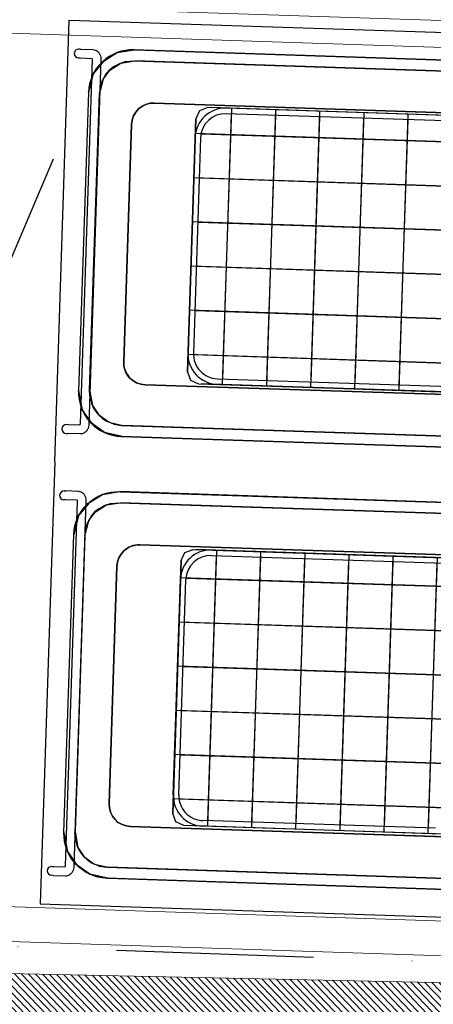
# Model space of a CAD drawing. Header units: millimetres. Extents: x 297264 to 416219, y -77299 to -23696.
# Tile 65 of 187: x 322587 to 322850, y -30238 to -29615. Entities that reach past the tile are written whole.
import ezdxf

# ---------------------------------------------------------------- set-up
doc = ezdxf.new("R2010")
doc.units = ezdxf.units.MM
doc.header["$LTSCALE"] = 2.5
doc.linetypes.add('CONTINUA', pattern=[0])
doc.linetypes.add('DASHDOTX2', pattern=[2, 1, -0.5, 0, -0.5])
for name, color, linetype, lineweight in [('A-WALL', 7, 'Continuous', 30), ('CKD Dimensions', 7, 'Continuous', 0), ('CKD Equipments', 252, 'Continuous', 0), ('HATCH LIGHT', 250, 'Continuous', 0)]:
    doc.layers.add(name, color=color, linetype=linetype, lineweight=lineweight)
for name, color, linetype in [('CKD-Hood', 1, 'Continuous'), ('IQ_200_3D', 1, 'Continuous'), ('IQ_204_2D', 7, 'CONTINUA')]:
    doc.layers.add(name, color=color, linetype=linetype)

# ---------------------------------------------------------------- blocks, each defined once
blk = doc.blocks.new('G$C90A9299F')
at = {"layer": 'CKD Equipments', "ltscale": 0.25}
h = blk.add_hatch(dxfattribs=at)
h.set_pattern_fill('ANSI31', color=4)
h.set_pattern_definition([(45, (-606493, 32858.5), (-2.24506403, 2.24506403), [])])
h.paths.add_polyline_path([(0, 880), (700, 880), (700, 0), (0, 0)])
h.paths.add_polyline_path([(30, 850), (670, 850), (670, 30), (30, 30)], flags=16)
blk.add_lwpolyline([(0, 880), (700, 880), (700, 0), (0, 0), (0, 880)], dxfattribs=at)
blk = doc.blocks.new('ELECTROLUX-MC7-FRYERTOP-800')
at = {"layer": 'IQ_200_3D'}
for p, q in [((314.5, -197.95, 870), (85.5, -197.95, 870)), ((314.5, -197.95, 830), (86.5, -197.95, 830)), ((314.5, -197.95, 790), (86.5, -197.95, 790)), ((314.5, -197.95, 750), (86.5, -197.95, 750)), ((86.5, -197.95, 895), (86.5, -197.95, 745)), ((86.5, -197.95, 895), (86.5, -197.95, 745)), ((98.88, -463.95, 745), (98.88, -197.95, 745)), ((138.88, -463.95, 745), (138.88, -197.95, 745)), ((165.7, -197.95, 895), (165.7, -197.95, 745)), ((178.88, -463.95, 745), (178.88, -197.95, 745)), ((204.45, -197.95, 895), (204.45, -197.95, 745)), ((218.88, -463.95, 745), (218.88, -197.95, 745)), ((244.45, -197.95, 895), (244.45, -197.95, 745)), ((258.88, -463.95, 745), (258.88, -197.95, 745)), ((284.28, -197.95, 895), (284.28, -197.95, 745)), ((298.88, -463.95, 745), (298.88, -197.95, 745)), ((314.5, -197.95, 895), (314.5, -197.95, 745)), ((314.5, -197.95, 895), (314.5, -197.95, 745)), ((485.5, -197.95, 870), (714.5, -197.95, 870)), ((485.5, -197.95, 830), (713.5, -197.95, 830)), ((485.5, -197.95, 790), (713.5, -197.95, 790)), ((485.5, -197.95, 750), (713.5, -197.95, 750)), ((485.5, -197.95, 895), (485.5, -197.95, 745)), ((485.5, -197.95, 895), (485.5, -197.95, 745)), ((501.12, -463.95, 745), (501.12, -197.95, 745)), ((515.72, -197.95, 895), (515.72, -197.95, 745)), ((541.12, -463.95, 745), (541.12, -197.95, 745)), ((555.55, -197.95, 895), (555.55, -197.95, 745)), ((581.12, -463.95, 745), (581.12, -197.95, 745)), ((595.55, -197.95, 895), (595.55, -197.95, 745)), ((621.12, -463.95, 745), (621.12, -197.95, 745)), ((634.3, -197.95, 895), (634.3, -197.95, 745)), ((661.12, -463.95, 745), (661.12, -197.95, 745)), ((701.12, -463.95, 745), (701.12, -197.95, 745)), ((713.5, -197.95, 895), (713.5, -197.95, 745)), ((713.5, -197.95, 895), (713.5, -197.95, 745)), ((75, -450.95, 870), (75, -210.95, 870)), ((75, -450.95, 750), (75, -210.95, 750)), ((75, -450.95, 790), (75, -210.95, 790)), ((75, -450.95, 830), (75, -210.95, 830)), ((75, -210.95, 895), (75, -210.95, 745)), ((75, -210.95, 895), (75, -210.95, 745)), ((325, -450.95, 870), (325, -210.95, 870)), ((325, -450.95, 750), (325, -210.95, 750)), ((325, -450.95, 790), (325, -210.95, 790)), ((325, -450.95, 830), (325, -210.95, 830)), ((325, -210.95, 895), (325, -210.95, 745)), ((475, -450.95, 870), (475, -210.95, 870)), ((475, -450.95, 750), (475, -210.95, 750)), ((475, -450.95, 790), (475, -210.95, 790)), ((475, -450.95, 830), (475, -210.95, 830)), ((475, -210.95, 895), (475, -210.95, 745)), ((725, -450.95, 870), (725, -210.95, 870)), ((725, -450.95, 750), (725, -210.95, 750)), ((725, -450.95, 790), (725, -210.95, 790)), ((725, -450.95, 830), (725, -210.95, 830)), ((725, -210.95, 895), (725, -210.95, 745)), ((725, -210.95, 895), (725, -210.95, 745)), ((75, -229.96, 745), (325, -229.96, 745)), ((725, -229.96, 745), (475, -229.96, 745)), ((75, -250.95, 895), (75, -250.95, 745)), ((325, -250.95, 895), (325, -250.95, 745)), ((475, -250.95, 895), (475, -250.95, 745)), ((725, -250.95, 895), (725, -250.95, 745)), ((75, -269.96, 745), (325, -269.96, 745)), ((725, -269.96, 745), (475, -269.96, 745)), ((75, -290.95, 895), (75, -290.95, 745)), ((325, -290.95, 895), (325, -290.95, 745)), ((475, -290.95, 895), (475, -290.95, 745)), ((725, -290.95, 895), (725, -290.95, 745)), ((75, -309.96, 745), (325, -309.96, 745)), ((725, -309.96, 745), (475, -309.96, 745)), ((75, -330.95, 895), (75, -330.95, 745)), ((325, -330.95, 895), (325, -330.95, 745)), ((475, -330.95, 895), (475, -330.95, 745)), ((725, -330.95, 895), (725, -330.95, 745)), ((75, -349.96, 745), (325, -349.96, 745)), ((725, -349.96, 745), (475, -349.96, 745)), ((75, -370.95, 895), (75, -370.95, 745)), ((325, -370.95, 895), (325, -370.95, 745)), ((475, -370.95, 895), (475, -370.95, 745)), ((725, -370.95, 895), (725, -370.95, 745)), ((75, -389.96, 745), (325, -389.96, 745)), ((725, -389.96, 745), (475, -389.96, 745)), ((75, -410.95, 895), (75, -410.95, 745)), ((325, -410.95, 895), (325, -410.95, 745)), ((475, -410.95, 895), (475, -410.95, 745)), ((725, -410.95, 895), (725, -410.95, 745)), ((75, -429.96, 745), (325, -429.96, 745))]:
    blk.add_line(p, q, dxfattribs=at)
for points, elevation in [([(75, -208.45), (78.08, -201.03), (85.5, -197.95), (314.5, -197.95), (321.92, -201.03), (325, -208.45), (325, -453.45), (321.92, -460.88), (314.5, -463.95), (85.5, -463.95), (78.08, -460.88), (75, -453.45)], 745), ([(75, -208.45), (78.08, -201.03), (85.5, -197.95), (314.5, -197.95), (321.92, -201.03), (325, -208.45), (325, -453.45), (321.92, -460.88), (314.5, -463.95), (85.5, -463.95), (78.08, -460.88), (75, -453.45)], 895), ([(725, -208.45), (721.92, -201.03), (714.5, -197.95), (485.5, -197.95), (478.08, -201.03), (475, -208.45), (475, -453.45), (478.08, -460.88), (485.5, -463.95), (714.5, -463.95), (721.92, -460.88), (725, -453.45)], 745), ([(725, -208.45), (721.92, -201.03), (714.5, -197.95), (485.5, -197.95), (478.08, -201.03), (475, -208.45), (475, -453.45), (478.08, -460.88), (485.5, -463.95), (714.5, -463.95), (721.92, -460.88), (725, -453.45)], 895)]:
    blk.add_lwpolyline(points, close=True, dxfattribs=dict(at, elevation=elevation))
for points, invisible_edges in [([(65, -100, 900), (335, -100, 900), (400, -80.5, 900), (0, -80.5, 900)], 11), ([(65, -100, 900), (47.95, -103.82, 900), (42.33, -107.77, 900), (0, -80.5, 900)], 12), ([(42.33, -107.77, 900), (36.72, -111.72, 900), (28.04, -124.69, 900), (0, -80.5, 900)], 12), ([(28.04, -124.69, 900), (25, -140, 900), (0, -80.5, 900)], 10), ([(25, -140, 900), (0, -80.5, 900), (0, -655, 900), (25, -565, 900)], 5), ([(335, -100, 900), (352.05, -103.82, 900), (357.67, -107.77, 900), (400, -80.5, 900)], 12), ([(357.67, -107.77, 900), (363.28, -111.72, 900), (371.96, -124.69, 900), (400, -80.5, 900)], 12), ([(371.96, -124.69, 900), (375, -140, 900), (400, -80.5, 900)], 14), ([(375, -140, 900), (400, -80.5, 900), (400, -655, 900), (375, -565, 900)], 7), ([(735, -100, 900), (465, -100, 900), (400, -80.5, 900), (800, -80.5, 900)], 11), ([(465, -100, 900), (447.95, -103.82, 900), (442.33, -107.77, 900), (400, -80.5, 900)], 12), ([(442.33, -107.77, 900), (436.72, -111.72, 900), (428.04, -124.69, 900), (400, -80.5, 900)], 12), ([(428.04, -124.69, 900), (425, -140, 900), (400, -80.5, 900)], 14), ([(425, -140, 900), (400, -80.5, 900), (400, -655, 900), (425, -565, 900)], 7), ([(735, -100, 900), (752.05, -103.82, 900), (757.67, -107.77, 900), (800, -80.5, 900)], 12), ([(757.67, -107.77, 900), (763.28, -111.72, 900), (771.96, -124.69, 900), (800, -80.5, 900)], 12), ([(771.96, -124.69, 900), (775, -140, 900), (800, -80.5, 900)], 10), ([(775, -140, 900), (800, -80.5, 900), (800, -655, 900), (775, -565, 900)], 5), ([(52.08, -113.14, 890), (43.99, -118.82, 890), (35.68, -113.27, 900), (47.95, -103.82, 900)], 10), ([(66.11, -110, 890), (52.08, -113.14, 890), (47.95, -103.82, 900), (65, -100, 900)], 10), ([(335, -100, 900), (333.89, -110, 890), (66.11, -110, 890), (65, -100, 900)], 5), ([(333.89, -110, 890), (347.92, -113.14, 890), (352.05, -103.82, 900), (335, -100, 900)], 10), ([(347.92, -113.14, 890), (356.01, -118.82, 890), (364.32, -113.27, 900), (352.05, -103.82, 900)], 10), ([(452.08, -113.14, 890), (443.99, -118.82, 890), (435.68, -113.27, 900), (447.95, -103.82, 900)], 10), ([(466.11, -110, 890), (452.08, -113.14, 890), (447.95, -103.82, 900), (465, -100, 900)], 10), ([(465, -100, 900), (466.11, -110, 890), (733.89, -110, 890), (735, -100, 900)], 5), ([(733.89, -110, 890), (747.92, -113.14, 890), (752.05, -103.82, 900), (735, -100, 900)], 10), ([(747.92, -113.14, 890), (756.01, -118.82, 890), (764.32, -113.27, 900), (752.05, -103.82, 900)], 10), ([(43.99, -118.82, 890), (37.46, -128.59, 890), (28.04, -124.69, 900), (35.68, -113.27, 900)], 10), ([(43.79, -118.79, 890), (78.36, -145.86, 890), (81.39, -143.37, 890), (48.33, -115.06, 890)], 5), ([(81.39, -143.37, 890), (48.33, -115.06, 890), (53.52, -112.28, 890), (84.85, -141.52, 890)], 5), ([(53.52, -112.28, 890), (84.85, -141.52, 890), (88.6, -140.38, 890), (59.15, -110.58, 890)], 5), ([(88.6, -140.38, 890), (59.15, -110.58, 890), (65, -110, 890), (92.5, -140, 890)], 5), ([(65, -110, 890), (92.5, -140, 890), (307.5, -140, 890), (335, -110, 890)], 5), ([(311.4, -140.38, 890), (340.85, -110.58, 890), (335, -110, 890), (307.5, -140, 890)], 5), ([(311.4, -140.38, 890), (340.85, -110.58, 890), (335, -110, 890), (307.5, -140, 890)], 5), ([(346.48, -112.28, 890), (315.15, -141.52, 890), (311.4, -140.38, 890), (340.85, -110.58, 890)], 5), ([(346.48, -112.28, 890), (315.15, -141.52, 890), (311.4, -140.38, 890), (340.85, -110.58, 890)], 5), ([(318.61, -143.37, 890), (351.67, -115.06, 890), (346.48, -112.28, 890), (315.15, -141.52, 890)], 5), ([(356.21, -118.79, 890), (321.64, -145.86, 890), (318.61, -143.37, 890), (351.67, -115.06, 890)], 5), ([(356.01, -118.82, 890), (362.54, -128.59, 890), (371.96, -124.69, 900), (364.32, -113.27, 900)], 10), ([(443.99, -118.82, 890), (437.46, -128.59, 890), (428.04, -124.69, 900), (435.68, -113.27, 900)], 10), ([(443.79, -118.79, 890), (478.36, -145.86, 890), (481.39, -143.37, 890), (448.33, -115.06, 890)], 5), ([(481.39, -143.37, 890), (448.33, -115.06, 890), (453.52, -112.28, 890), (484.85, -141.52, 890)], 5), ([(453.52, -112.28, 890), (484.85, -141.52, 890), (488.6, -140.38, 890), (459.15, -110.58, 890)], 5), ([(453.52, -112.28, 890), (484.85, -141.52, 890), (488.6, -140.38, 890), (459.15, -110.58, 890)], 5), ([(488.6, -140.38, 890), (459.15, -110.58, 890), (465, -110, 890), (492.5, -140, 890)], 5), ([(488.6, -140.38, 890), (459.15, -110.58, 890), (465, -110, 890), (492.5, -140, 890)], 5), ([(735, -110, 890), (707.5, -140, 890), (492.5, -140, 890), (465, -110, 890)], 5), ([(711.4, -140.38, 890), (740.85, -110.58, 890), (735, -110, 890), (707.5, -140, 890)], 5), ([(746.48, -112.28, 890), (715.15, -141.52, 890), (711.4, -140.38, 890), (740.85, -110.58, 890)], 5), ([(718.61, -143.37, 890), (751.67, -115.06, 890), (746.48, -112.28, 890), (715.15, -141.52, 890)], 5), ([(756.21, -118.79, 890), (721.64, -145.86, 890), (718.61, -143.37, 890), (751.67, -115.06, 890)], 5), ([(756.01, -118.82, 890), (762.54, -128.59, 890), (771.96, -124.69, 900), (764.32, -113.27, 900)], 10), ([(37.46, -128.59, 890), (35, -140.98, 890), (25, -140.98, 900), (28.04, -124.69, 900)], 10), ([(38.29, -126.34, 890), (74.02, -152.35, 890), (75.87, -148.89, 890), (40.74, -122.35, 890)], 5), ([(75.87, -148.89, 890), (40.74, -122.35, 890), (43.79, -118.79, 890), (78.36, -145.86, 890)], 5), ([(324.13, -148.89, 890), (359.26, -122.35, 890), (356.21, -118.79, 890), (321.64, -145.86, 890)], 5), ([(361.71, -126.34, 890), (325.98, -152.35, 890), (324.13, -148.89, 890), (359.26, -122.35, 890)], 5), ([(362.54, -128.59, 890), (365, -140.98, 890), (375, -140.98, 900), (371.96, -124.69, 900)], 10), ([(437.46, -128.59, 890), (435, -140.98, 890), (425, -140.98, 900), (428.04, -124.69, 900)], 10), ([(438.29, -126.34, 890), (474.02, -152.35, 890), (475.87, -148.89, 890), (440.74, -122.35, 890)], 5), ([(475.87, -148.89, 890), (440.74, -122.35, 890), (443.79, -118.79, 890), (478.36, -145.86, 890)], 5), ([(724.13, -148.89, 890), (759.26, -122.35, 890), (756.21, -118.79, 890), (721.64, -145.86, 890)], 5), ([(761.71, -126.34, 890), (725.98, -152.35, 890), (724.13, -148.89, 890), (759.26, -122.35, 890)], 5), ([(762.54, -128.59, 890), (765, -140.98, 890), (775, -140.98, 900), (771.96, -124.69, 900)], 10), ([(35, -140, 890), (72.5, -160, 890), (72.88, -156.1, 890), (35.83, -132.97, 890)], 5), ([(72.88, -156.1, 890), (35.83, -132.97, 890), (38.29, -126.34, 890), (74.02, -152.35, 890)], 5), ([(327.12, -156.1, 890), (364.17, -132.97, 890), (361.71, -126.34, 890), (325.98, -152.35, 890)], 5), ([(365, -140, 890), (327.5, -160, 890), (327.12, -156.1, 890), (364.17, -132.97, 890)], 5), ([(435, -140, 890), (472.5, -160, 890), (472.88, -156.1, 890), (435.83, -132.97, 890)], 5), ([(472.88, -156.1, 890), (435.83, -132.97, 890), (438.29, -126.34, 890), (474.02, -152.35, 890)], 5), ([(727.12, -156.1, 890), (764.17, -132.97, 890), (761.71, -126.34, 890), (725.98, -152.35, 890)], 5), ([(765, -140, 890), (727.5, -160, 890), (727.12, -156.1, 890), (764.17, -132.97, 890)], 5), ([(35, -140.98, 890), (25, -140.98, 900), (25, -564.02, 900), (35, -564.02, 890)], 5), ([(72.5, -160, 890), (35, -140, 890), (35, -565, 890), (72.5, -500, 890)], 5), ([(84.85, -141.52, 730), (315.15, -141.52, 730), (318.61, -143.37, 730), (81.39, -143.37, 730)], 5), ([(81.39, -143.37, 890), (81.39, -143.37, 730), (84.85, -141.52, 730), (84.85, -141.52, 890)], 5), ([(311.4, -140.38, 730), (88.6, -140.38, 730), (84.85, -141.52, 730), (315.15, -141.52, 730)], 5), ([(84.85, -141.52, 730), (84.85, -141.52, 890), (88.6, -140.38, 890), (88.6, -140.38, 730)], 5), ([(92.5, -140, 730), (307.5, -140, 730), (311.4, -140.38, 730), (88.6, -140.38, 730)], 4), ([(88.6, -140.38, 890), (88.6, -140.38, 730), (92.5, -140, 730), (92.5, -140, 890)], 1), ([(311.4, -140.38, 890), (311.4, -140.38, 730), (307.5, -140, 730), (307.5, -140, 890)], 1), ([(315.15, -141.52, 730), (315.15, -141.52, 890), (311.4, -140.38, 890), (311.4, -140.38, 730)], 5), ([(318.61, -143.37, 890), (318.61, -143.37, 730), (315.15, -141.52, 730), (315.15, -141.52, 890)], 5), ([(327.5, -160, 890), (365, -140, 890), (365, -565, 890), (327.5, -500, 890)], 5), ([(365, -140.98, 890), (375, -140.98, 900), (375, -564.02, 900), (365, -564.02, 890)], 5), ([(435, -140.98, 890), (425, -140.98, 900), (425, -564.02, 900), (435, -564.02, 890)], 5), ([(472.5, -160, 890), (435, -140, 890), (435, -565, 890), (472.5, -500, 890)], 5), ([(715.15, -141.52, 730), (484.85, -141.52, 730), (481.39, -143.37, 730), (718.61, -143.37, 730)], 5), ([(481.39, -143.37, 890), (481.39, -143.37, 730), (484.85, -141.52, 730), (484.85, -141.52, 890)], 5), ([(488.6, -140.38, 730), (711.4, -140.38, 730), (715.15, -141.52, 730), (484.85, -141.52, 730)], 5), ([(484.85, -141.52, 730), (484.85, -141.52, 890), (488.6, -140.38, 890), (488.6, -140.38, 730)], 5), ([(707.5, -140, 730), (492.5, -140, 730), (488.6, -140.38, 730), (711.4, -140.38, 730)], 4), ([(488.6, -140.38, 890), (488.6, -140.38, 730), (492.5, -140, 730), (492.5, -140, 890)], 1), ([(711.4, -140.38, 890), (711.4, -140.38, 730), (707.5, -140, 730), (707.5, -140, 890)], 1), ([(715.15, -141.52, 730), (715.15, -141.52, 890), (711.4, -140.38, 890), (711.4, -140.38, 730)], 5), ([(718.61, -143.37, 890), (718.61, -143.37, 730), (715.15, -141.52, 730), (715.15, -141.52, 890)], 5), ([(727.5, -160, 890), (765, -140, 890), (765, -565, 890), (727.5, -500, 890)], 5), ([(765, -140.98, 890), (775, -140.98, 900), (775, -564.02, 900), (765, -564.02, 890)], 5), ([(324.13, -148.89, 730), (75.87, -148.89, 730), (74.02, -152.35, 730), (325.98, -152.35, 730)], 5), ([(74.02, -152.35, 730), (74.02, -152.35, 890), (75.87, -148.89, 890), (75.87, -148.89, 730)], 5), ([(78.36, -145.86, 730), (321.64, -145.86, 730), (324.13, -148.89, 730), (75.87, -148.89, 730)], 5), ([(75.87, -148.89, 890), (75.87, -148.89, 730), (78.36, -145.86, 730), (78.36, -145.86, 890)], 5), ([(318.61, -143.37, 730), (81.39, -143.37, 730), (78.36, -145.86, 730), (321.64, -145.86, 730)], 5), ([(78.36, -145.86, 730), (78.36, -145.86, 890), (81.39, -143.37, 890), (81.39, -143.37, 730)], 5), ([(321.64, -145.86, 730), (321.64, -145.86, 890), (318.61, -143.37, 890), (318.61, -143.37, 730)], 5), ([(324.13, -148.89, 890), (324.13, -148.89, 730), (321.64, -145.86, 730), (321.64, -145.86, 890)], 5), ([(325.98, -152.35, 730), (325.98, -152.35, 890), (324.13, -148.89, 890), (324.13, -148.89, 730)], 5), ([(475.87, -148.89, 730), (724.13, -148.89, 730), (725.98, -152.35, 730), (474.02, -152.35, 730)], 5), ([(474.02, -152.35, 730), (474.02, -152.35, 890), (475.87, -148.89, 890), (475.87, -148.89, 730)], 5), ([(721.64, -145.86, 730), (478.36, -145.86, 730), (475.87, -148.89, 730), (724.13, -148.89, 730)], 5), ([(475.87, -148.89, 890), (475.87, -148.89, 730), (478.36, -145.86, 730), (478.36, -145.86, 890)], 5), ([(481.39, -143.37, 730), (718.61, -143.37, 730), (721.64, -145.86, 730), (478.36, -145.86, 730)], 5), ([(478.36, -145.86, 730), (478.36, -145.86, 890), (481.39, -143.37, 890), (481.39, -143.37, 730)], 5), ([(721.64, -145.86, 730), (721.64, -145.86, 890), (718.61, -143.37, 890), (718.61, -143.37, 730)], 5), ([(724.13, -148.89, 890), (724.13, -148.89, 730), (721.64, -145.86, 730), (721.64, -145.86, 890)], 5), ([(725.98, -152.35, 730), (725.98, -152.35, 890), (724.13, -148.89, 890), (724.13, -148.89, 730)], 5), ([(327.12, -156.1, 730), (72.88, -156.1, 730), (72.5, -160, 730), (327.5, -160, 730)], 5), ([(72.5, -160, 730), (72.5, -160, 890), (72.88, -156.1, 890), (72.88, -156.1, 730)], 4), ([(72.5, -500, 730), (327.5, -500, 730), (327.5, -160, 730), (72.5, -160, 730)], 5), ([(72.5, -160, 890), (72.5, -160, 730), (72.5, -500, 730), (72.5, -500, 890)], 1), ([(74.02, -152.35, 730), (325.98, -152.35, 730), (327.12, -156.1, 730), (72.88, -156.1, 730)], 5), ([(72.88, -156.1, 890), (72.88, -156.1, 730), (74.02, -152.35, 730), (74.02, -152.35, 890)], 5), ([(327.12, -156.1, 890), (327.12, -156.1, 730), (325.98, -152.35, 730), (325.98, -152.35, 890)], 5), ([(327.5, -160, 730), (327.5, -160, 890), (327.12, -156.1, 890), (327.12, -156.1, 730)], 4), ([(327.5, -160, 890), (327.5, -160, 730), (327.5, -500, 730), (327.5, -500, 890)], 1), ([(472.88, -156.1, 730), (727.12, -156.1, 730), (727.5, -160, 730), (472.5, -160, 730)], 5), ([(472.5, -160, 730), (472.5, -160, 890), (472.88, -156.1, 890), (472.88, -156.1, 730)], 4), ([(727.5, -500, 730), (472.5, -500, 730), (472.5, -160, 730), (727.5, -160, 730)], 5), ([(472.5, -160, 890), (472.5, -160, 730), (472.5, -500, 730), (472.5, -500, 890)], 1), ([(725.98, -152.35, 730), (474.02, -152.35, 730), (472.88, -156.1, 730), (727.12, -156.1, 730)], 5), ([(472.88, -156.1, 890), (472.88, -156.1, 730), (474.02, -152.35, 730), (474.02, -152.35, 890)], 5), ([(727.12, -156.1, 890), (727.12, -156.1, 730), (725.98, -152.35, 730), (725.98, -152.35, 890)], 5), ([(727.5, -160, 730), (727.5, -160, 890), (727.12, -156.1, 890), (727.12, -156.1, 730)], 4), ([(727.5, -160, 890), (727.5, -160, 730), (727.5, -500, 730), (727.5, -500, 890)], 1)]:
    blk.add_3dface(points, dxfattribs=dict(at, invisible_edges=invisible_edges))
for points in [[(92.5, -140, 890), (92.5, -140, 730), (307.5, -140, 730), (307.5, -140, 890)], [(707.5, -140, 890), (707.5, -140, 730), (492.5, -140, 730), (492.5, -140, 890)]]:
    blk.add_3dface(points, dxfattribs=at)
at = {"layer": 'IQ_204_2D'}
for p, q in [((26, -91.46), (26, -90)), ((26, -91.46), (26, -102.78)), ((34, -90), (34, -91.46)), ((34, -91.46), (34, -102.13)), ((366, -91.46), (366, -90)), ((366, -102.13), (366, -91.46)), ((374, -90), (374, -91.46)), ((374, -102.78), (374, -91.46)), ((426, -90), (426, -91.46)), ((426, -102.78), (426, -91.46)), ((434, -91.46), (434, -90)), ((434, -102.13), (434, -91.46)), ((766, -90), (766, -91.46)), ((766, -91.46), (766, -102.13)), ((774, -91.46), (774, -90)), ((774, -91.46), (774, -102.78)), ((35, -102.31), (365, -102.31)), ((765, -102.31), (435, -102.31)), ((35, -110.31), (365, -110.31)), ((765, -110.31), (435, -110.31)), ((98.88, -202.89), (98.88, -458.66)), ((138.88, -202.89), (138.88, -458.95)), ((178.88, -202.89), (178.88, -458.95)), ((218.88, -202.89), (218.88, -458.95)), ((258.88, -202.89), (258.88, -458.95)), ((298.88, -202.89), (298.88, -458.91)), ((501.12, -202.89), (501.12, -458.91)), ((541.12, -202.89), (541.12, -458.95)), ((581.12, -202.89), (581.12, -458.95)), ((621.12, -202.89), (621.12, -458.95)), ((661.12, -202.89), (661.12, -458.95)), ((701.12, -202.89), (701.12, -458.66)), ((80, -229.96), (320, -229.96)), ((720, -229.96), (480, -229.96)), ((80, -269.96), (320, -269.96)), ((720, -269.96), (480, -269.96)), ((80, -309.96), (320, -309.96)), ((720, -309.96), (480, -309.96)), ((80, -349.96), (320, -349.96)), ((720, -349.96), (480, -349.96)), ((80, -389.96), (320, -389.96)), ((720, -389.96), (480, -389.96)), ((80, -429.96), (320, -429.96))]:
    blk.add_line(p, q, dxfattribs=at)
at = {"layer": 'IQ_204_2D', "linetype": 'Continuous'}
for p, q in [((102.5, -197.89), (297.5, -197.89)), ((102.5, -202.89), (297.5, -202.89)), ((697.5, -197.89), (502.5, -197.89)), ((697.5, -202.89), (502.5, -202.89)), ((75, -436.45), (75, -225.39)), ((80, -436.45), (80, -225.39)), ((320, -225.39), (320, -436.45)), ((325, -225.39), (325, -436.45)), ((475, -225.39), (475, -436.45)), ((480, -225.39), (480, -436.45)), ((720, -436.45), (720, -225.39)), ((725, -436.45), (725, -225.39))]:
    blk.add_line(p, q, dxfattribs=at)
at = {"layer": 'IQ_204_2D'}
for points in [[(375, -140), (375, -565, -0.414214), (335, -605), (65, -605, -0.414214), (25, -565), (25, -140, -0.414214), (65, -100), (335, -100, -0.414214)], [(425, -140), (425, -565, 0.414214), (465, -605), (735, -605, 0.414214), (775, -565), (775, -140, 0.414214), (735, -100), (465, -100, 0.414214)], [(92.5, -520), (307.5, -520, 0.414214), (327.5, -500), (327.5, -160, 0.414214), (307.5, -140), (92.5, -140, 0.414214), (72.5, -160), (72.5, -500, 0.414214)], [(707.5, -520), (492.5, -520, -0.414214), (472.5, -500), (472.5, -160, -0.414214), (492.5, -140), (707.5, -140, -0.414214), (727.5, -160), (727.5, -500, -0.414214)]]:
    blk.add_lwpolyline(points, format="xyb", close=True, dxfattribs=at)
for centre in [(30, -90), (370, -90), (430, -90), (770, -90)]:
    blk.add_arc(centre, 4, 0, 180, dxfattribs=at)
at = {"layer": 'IQ_204_2D', "linetype": 'Continuous'}
for centre, radius, start, end in [((102.5, -225.39), 27.5, 90, 180), ((102.5, -225.39), 22.5, 90, 180), ((297.5, -225.39), 27.5, 0, 90), ((297.5, -225.39), 22.5, 0, 90), ((502.5, -225.39), 27.5, 90, 180), ((502.5, -225.39), 22.5, 90, 180), ((697.5, -225.39), 27.5, 0, 90), ((697.5, -225.39), 22.5, 0, 90)]:
    blk.add_arc(centre, radius, start, end, dxfattribs=at)
at = {"layer": 'IQ_204_2D'}
for centre, major_axis, start_param, end_param in [((30, -91.46), (4, 0), 0, 0.00009), ((370, -91.46), (-4, 0), 0, 0.00009), ((370, -91.46), (-4, 0), 3.141503, 3.141548)]:
    blk.add_ellipse(centre, major_axis=major_axis, ratio=0.707107, start_param=start_param, end_param=end_param, dxfattribs=at)
at = {"layer": 'IQ_204_2D', "extrusion": (0, 0, -1)}
for centre, major_axis, start_param, end_param in [((430, -91.46), (4, 0), 3.141503, 3.141548), ((430, -91.46), (4, 0), 0, 0.00009), ((770, -91.46), (-4, 0), 0, 0.00009)]:
    blk.add_ellipse(centre, major_axis=major_axis, ratio=0.707107, start_param=start_param, end_param=end_param, dxfattribs=at)
at = {"layer": 'IQ_204_2D'}
for points, knots in [([(26, -102.78), (26, -103.52), (26.13, -104.26), (26.62, -105.67), (27, -106.33), (27.95, -107.57), (28.55, -108.13), (29.9, -109.06), (30.65, -109.44), (32.21, -109.99), (33.02, -110.17), (34.22, -110.29), (34.61, -110.31), (35, -110.31)], [3.141593, 3.141593, 3.141593, 3.141593, 3.384026, 3.384026, 3.640157, 3.640157, 3.934609, 3.934609, 4.248768, 4.248768, 4.562927, 4.562927, 4.712389, 4.712389, 4.712389, 4.712389]), ([(34, -102.13), (34.07, -102.16), (34.15, -102.19), (34.33, -102.24), (34.45, -102.26), (34.68, -102.3), (34.81, -102.31), (34.96, -102.31), (34.98, -102.31), (35, -102.31)], [4.1798311, 4.1798311, 4.1798311, 4.1798311, 4.33287, 4.33287, 4.5070789, 4.5070789, 4.6851432, 4.6851432, 4.712389, 4.712389, 4.712389, 4.712389]), ([(365, -102.31), (365.13, -102.31), (365.26, -102.31), (365.51, -102.27), (365.63, -102.25), (365.83, -102.2), (365.92, -102.16), (366, -102.13)], [4.712389, 4.712389, 4.712389, 4.712389, 4.8926684, 4.8926684, 5.0712084, 5.0712084, 5.2449441, 5.2449441, 5.2449441, 5.2449441]), ([(365, -110.31), (365.82, -110.31), (366.64, -110.22), (368.24, -109.86), (369.02, -109.58), (370.51, -108.82), (371.21, -108.33), (372.46, -107.12), (373, -106.38), (373.72, -104.83), (373.93, -104.04), (373.99, -103.08), (374, -102.93), (374, -102.78)], [4.712389, 4.712389, 4.712389, 4.712389, 5.026548, 5.026548, 5.340708, 5.340708, 5.654867, 5.654867, 5.969026, 5.969026, 6.233988, 6.233988, 6.283185, 6.283185, 6.283185, 6.283185]), ([(435, -110.31), (434.18, -110.31), (433.36, -110.22), (431.76, -109.86), (430.98, -109.58), (429.49, -108.82), (428.79, -108.33), (427.54, -107.12), (427, -106.38), (426.28, -104.83), (426.07, -104.04), (426.01, -103.08), (426, -102.93), (426, -102.78)], [4.712389, 4.712389, 4.712389, 4.712389, 5.026548, 5.026548, 5.340708, 5.340708, 5.654867, 5.654867, 5.969026, 5.969026, 6.233988, 6.233988, 6.283185, 6.283185, 6.283185, 6.283185]), ([(435, -102.31), (434.87, -102.31), (434.74, -102.31), (434.49, -102.27), (434.37, -102.25), (434.17, -102.2), (434.08, -102.16), (434, -102.13)], [4.712389, 4.712389, 4.712389, 4.712389, 4.8926684, 4.8926684, 5.0712084, 5.0712084, 5.2449441, 5.2449441, 5.2449441, 5.2449441]), ([(766, -102.13), (765.93, -102.16), (765.85, -102.19), (765.67, -102.24), (765.55, -102.26), (765.32, -102.3), (765.19, -102.31), (765.04, -102.31), (765.02, -102.31), (765, -102.31)], [4.1798311, 4.1798311, 4.1798311, 4.1798311, 4.33287, 4.33287, 4.5070789, 4.5070789, 4.6851432, 4.6851432, 4.712389, 4.712389, 4.712389, 4.712389]), ([(774, -102.78), (774, -103.52), (773.87, -104.26), (773.38, -105.67), (773, -106.33), (772.05, -107.57), (771.45, -108.13), (770.1, -109.06), (769.35, -109.44), (767.79, -109.99), (766.98, -110.17), (765.78, -110.29), (765.39, -110.31), (765, -110.31)], [3.141593, 3.141593, 3.141593, 3.141593, 3.384026, 3.384026, 3.640157, 3.640157, 3.934609, 3.934609, 4.248768, 4.248768, 4.562927, 4.562927, 4.712389, 4.712389, 4.712389, 4.712389])]:
    blk.add_open_spline(points, degree=3, knots=knots, dxfattribs=at)

msp = doc.modelspace()

# ---------------------------------------------------------------- hatches: boundary and pattern name
at = {"layer": 'HATCH LIGHT', "true_color": 0x636466}
h = msp.add_hatch(dxfattribs=at)
h.set_pattern_fill('ANSI32', color=251, scale=6)
h.set_pattern_definition([(45, (257511.52, -46725.026), (-40.411153, 40.411153), []), (45, (257538.46, -46725.026), (-40.411153, 40.411153), [])])
h.paths.add_polyline_path([(334654.36, -32589.97), (334460.42, -32638.82), (334641.96, -33359.69), (322089.31, -33359.58, -0.000263), (322074.78, -33559.58), (334898.57, -33559.7)])
h.paths.add_polyline_path([(322503.25, -25157.06), (322303.17, -25157.06, -0.011972), (321821.95, -34256.03), (322022.54, -34256.03, 0.01196)])
h.paths.add_polyline_path([(322486.88, -25697.6), (332165.82, -26046.56, 0.003501), (332659.89, -26800.64), (332827.52, -26691.53), (332277.41, -25850.46), (322493.11, -25497.7, -0.000262)])
h = msp.add_hatch(dxfattribs=at)
h.set_pattern_fill('ANSI37', color=251, scale=8)
h.set_pattern_definition([(45, (257511.52, -46725.026), (-17.960512, 17.960512), []), (135, (257511.52, -46725.026), (-17.960512, -17.960512), [])])
edge = h.paths.add_edge_path()
edge.add_line((325280.42, -25798.32), (322486.88, -25697.6))
edge.add_arc((132089.52, -19659.44), 190493.08, 356.5735369, 358.1835586, ccw=False)
edge.add_line((322242.06, -31044.72), (325091.28, -31044.74))
edge.add_line((325091.28, -31044.74), (325217.78, -27535.69))
edge.add_line((325217.78, -27535.69), (325117.85, -27532.09))
edge.add_line((325117.85, -27532.09), (325088.59, -28343.52))
edge.add_line((325088.59, -28343.52), (325088.6, -28343.52))
edge.add_line((325088.6, -28343.52), (325023.75, -30142.35))
edge.add_line((325023.75, -30142.35), (324994.82, -30944.74))
edge.add_line((324994.82, -30944.74), (322363.11, -30944.72))
edge.add_line((322363.11, -30944.72), (322489.13, -27449.28))
edge.add_line((322489.13, -27449.28), (323488.48, -27485.31))
edge.add_line((323488.48, -27485.31), (323529.88, -27486.81))
edge.add_line((323529.88, -27486.81), (323533.48, -27386.87))
edge.add_line((323533.48, -27386.87), (322492.74, -27349.35))
edge.add_line((322492.74, -27349.35), (322548.64, -25799.9))
edge.add_line((322548.64, -25799.9), (324047.67, -25853.94))
edge.add_line((324047.67, -25853.94), (324036.86, -26153.75))
edge.add_line((324036.86, -26153.75), (324013.46, -26801.7))
edge.add_line((324013.46, -26801.7), (324010.81, -26874.86))
edge.add_line((324010.81, -26874.86), (324110.75, -26878.47))
edge.add_line((324110.75, -26878.47), (324147.55, -25857.54))
edge.add_line((324147.55, -25857.54), (325176.88, -25894.65))
edge.add_line((325176.88, -25894.65), (325150.27, -26632.68))
edge.add_line((325150.27, -26632.68), (325250.21, -26636.28))
edge.add_line((325250.21, -26636.28), (325280.42, -25798.32))

# ---------------------------------------------------------------- linework, layer by layer
at = {"layer": 'CKD Dimensions', "elevation": 620}
msp.add_lwpolyline([(323073.1, -30192.78), (323091.97, -29623.09), (322552.26, -29605.22), (322533.39, -30174.9), (323073.1, -30192.78)], dxfattribs=at)
at = {"layer": 'CKD Equipments', "elevation": 890}
msp.add_lwpolyline([(322401.97, -30192.65), (322421.01, -29617.96), (323220.57, -29644.45), (323201.54, -30219.13), (322401.97, -30192.65)], dxfattribs=at)
at = {"layer": 'CKD-Hood', "linetype": 'DASHDOTX2', "ltscale": 50, "elevation": 890}
msp.add_lwpolyline([(322492.33, -27596.69), (322398.66, -30195), (323398.01, -30231.03), (323491.68, -27632.72)], close=True, dxfattribs=at)
msp.add_lwpolyline([(323491.68, -27632.72), (322398.66, -30195)], dxfattribs=at)

# ---------------------------------------------------------------- block references
at = {"xscale": 0.7, "yscale": 0.7, "zscale": 0.7, "rotation": 88.10288386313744}
msp.add_blockref('ELECTROLUX-MC7-FRYERTOP-800', (322543.8, -30172.75, 890), dxfattribs=at)
at = {"layer": 'A-WALL', "rotation": 268.7981669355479}
msp.add_blockref('G$C90A9299F', (322399.7, -30215.07, -270), dxfattribs=at)

doc.saveas('drawing.dxf')
